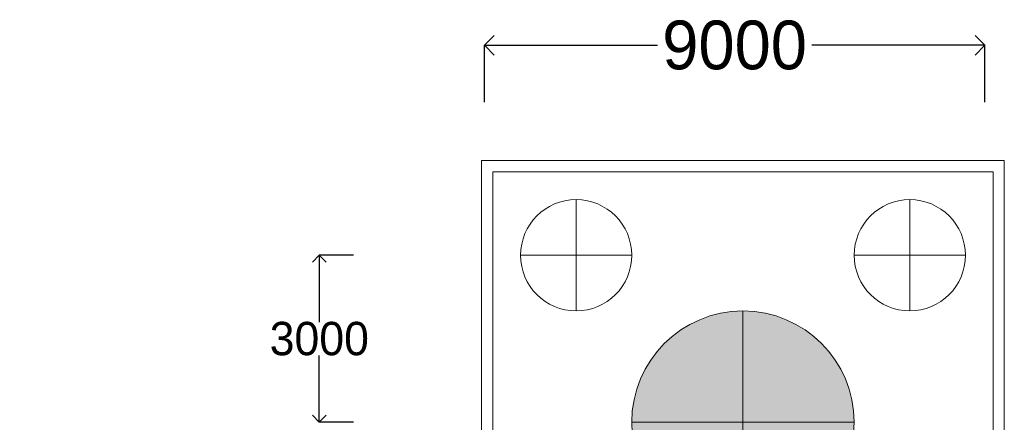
# Model space of a CAD drawing. Header units: millimetres. Extents: x -20950785 to 389010297, y -11535949 to 14056629.
# Tile 181 of 256: x 12139113 to 12156820, y -1283490 to -1276257. Entities that reach past the tile are written whole.
import ezdxf

# ---------------------------------------------------------------- set-up
doc = ezdxf.new("R2010")
doc.units = ezdxf.units.MM
doc.header["$LTSCALE"] = 60
doc.header["$MEASUREMENT"] = 0
doc.linetypes.add('DASHED2', pattern=[9.525, 6.35, -3.175])
doc.layers.add('TEXT', color=7, linetype='Continuous')
doc.dimstyles.get("Standard").update_dxf_attribs({"dimtxt": 400, "dimasz": 215, "dimexe": 0.18, "dimexo": 0.0625, "dimgap": 0.09, "dimtad": 0, "dimtih": 1, "dimtoh": 1, "dimdec": 0, "dimzin": 4, "dimdsep": 46, "dimtxsty": 'Standard', "dimblk": 'OPEN90', "dimcen": 0, "dimadec": 0, "dimazin": 1, "dimtfac": 1, "dimtdec": 0, "dimtix": 1, "dimtofl": 0, "dimtmove": 0, "dimatfit": 3, "dimldrblk": 'OPEN30', "dimfxl": 1, "dimtolj": 1, "dimtzin": 0, "dimarcsym": 0})

# ---------------------------------------------------------------- blocks, each defined once
blk = doc.blocks.new('_Open90')
at = {"color": 0, "linetype": 'ByBlock', "lineweight": -2}
for p, q in [((0, 0), (-1, 0)), ((-0.5, 0.5), (0, 0)), ((0, 0), (-0.5, -0.5))]:
    blk.add_line(p, q, dxfattribs=at)
blk = doc.blocks.new('*D772')
at = {"color": 0, "linetype": 'Continuous', "lineweight": -2, "ltscale": 20, "transparency": 16777216}
for p, q in [((12147470, -1277738), (12147470, -1276716)), ((12147820, -1276717), (12150585, -1276717)), ((12156120, -1276717), (12153356, -1276717)), ((12156470, -1277738), (12156470, -1276716))]:
    blk.add_line(p, q, dxfattribs=at)
at = {"layer": 'Defpoints', "color": 0, "linetype": 'Continuous', "lineweight": 9, "ltscale": 20, "transparency": 16777216}
for p in [(12156470, -1276717), (12147470, -1277738), (12156470, -1277738)]:
    blk.add_point(p, dxfattribs=at)
at = {"color": 0, "linetype": 'Continuous', "lineweight": -2, "ltscale": 20, "transparency": 16777216, "xscale": 350, "yscale": 350, "zscale": 350, "rotation": 180}
blk.add_blockref('_Open90', (12147470, -1276717), dxfattribs=at)
at = {"color": 0, "linetype": 'Continuous', "lineweight": -2, "ltscale": 20, "transparency": 16777216, "xscale": 350, "yscale": 350, "zscale": 350}
blk.add_blockref('_Open90', (12156470, -1276717), dxfattribs=at)
at = {"color": 0, "linetype": 'Continuous', "lineweight": 9, "ltscale": 20, "transparency": 16777216, "insert": (12151970, -1276717), "char_height": 700, "attachment_point": 5}
blk.add_mtext('\\A1;{\\H1.25x;9000}', dxfattribs=at)
blk = doc.blocks.new('_Open30')
at = {"color": 0, "linetype": 'ByBlock', "lineweight": -2}
for p, q in [((-1, 0.268), (0, 0)), ((0, 0), (-1, -0.268)), ((0, 0), (-1, 0))]:
    blk.add_line(p, q, dxfattribs=at)
blk = doc.blocks.new('*D783')
at = {"color": 0, "linetype": 'Continuous', "lineweight": -2, "ltscale": 20, "transparency": 16777216}
for p, q in [((12145118, -1280490), (12144501, -1280490)), ((12144501, -1280740), (12144501, -1281690)), ((12144501, -1283240), (12144501, -1282290)), ((12145118, -1283490), (12144501, -1283490))]:
    blk.add_line(p, q, dxfattribs=at)
at = {"layer": 'Defpoints', "color": 0, "linetype": 'Continuous', "lineweight": 9, "ltscale": 20, "transparency": 16777216}
for p in [(12145118, -1280490), (12144501, -1283490), (12145118, -1283490)]:
    blk.add_point(p, dxfattribs=at)
at = {"color": 0, "linetype": 'Continuous', "lineweight": -2, "ltscale": 20, "transparency": 16777216, "xscale": 250, "yscale": 250, "zscale": 250}
for p, rotation in [((12144501, -1280490), 90), ((12144501, -1283490), 270)]:
    blk.add_blockref('_Open90', p, dxfattribs=dict(at, rotation=rotation))
at = {"color": 0, "linetype": 'Continuous', "lineweight": 9, "ltscale": 20, "transparency": 16777216, "insert": (12144501, -1281990), "char_height": 600, "attachment_point": 5}
blk.add_mtext('\\A1;3000', dxfattribs=at)

msp = doc.modelspace()

# ---------------------------------------------------------------- hatches: boundary and pattern name
at = {"linetype": 'Continuous', "lineweight": 9, "ltscale": 20}
h = msp.add_hatch(dxfattribs=at)
h.set_pattern_fill('AR-CONC', scale=150, style=0)
h.set_pattern_definition([(50, (11631631.9, -1318364.1), (1075.8903, -94.1282), [112.5, -1237.5]), (355, (11631631.9, -1318364.1), (-208.127, 1128.2882), [90, -990]), (100.4514, (11631721.5, -1318372), (867.764, 1034.1593), [95.6103, -1051.7132]), (46.1842, (11631631.9, -1318064.1), (1600.8616, -248.2785), [168.75, -1856.25]), (96.6356, (11631765.3, -1318084.8), (1401.994, 1461.177), [143.4154, -1577.5695]), (351.1842, (11631631.9, -1318064.1), (1401.993, 1461.178), [135, -1485]), (21, (11631781.9, -1318139.1), (895.3606, -603.9283), [112.5, -1237.5]), (326, (11631781.9, -1318139.1), (364.973, 1087.725), [90, -990]), (71.4514, (11631856.5, -1318189.5), (1260.334, 483.7957), [95.6103, -1051.7132]), (37.5, (11631631.86, -1318364.12), (18.23978, 499.34078), [0, -978, 0, -1005, 0, -993.75]), (7.5, (11631631.86, -1318364.1), (394.6043, 591.61757), [0, -573, 0, -955.5, 0, -378.75]), (327.5, (11631297.36, -1318364.12), (800.73365, -33.8323), [0, -375, 0, -1170, 0, -1552.5]), (317.5, (11631147.36, -1318364.1), (874.7793, 150.1575), [0, -487.5, 0, -777, 0, -1102.5])])
h.paths.add_polyline_path([(12116456.72, -1281489.7), (12116456.72, -1283489.7), (12118456.72, -1283489.7, 0.41421356)])
h.paths.add_polyline_path([(12116456.72, -1281489.7, 0.41421356), (12114456.72, -1283489.7), (12116456.72, -1283489.7)])
h.paths.add_polyline_path([(12116456.72, -1283489.7), (12114456.72, -1283489.7, 0.41421356), (12116456.72, -1285489.7)])
h.paths.add_polyline_path([(12118456.72, -1283489.7), (12116456.72, -1283489.7), (12116456.72, -1285489.7, 0.41421356)])
h.paths.add_polyline_path([(12154120.41, -1283489.7), (12152120.41, -1283489.7), (12152120.41, -1285489.7, 0.41421356)])
h.paths.add_polyline_path([(12152120.41, -1281489.7), (12152120.41, -1283489.7), (12154120.41, -1283489.7, 0.41421356)])
h.paths.add_polyline_path([(12152120.41, -1281489.7, 0.41421356), (12150120.41, -1283489.7), (12152120.41, -1283489.7)])
h.paths.add_polyline_path([(12152120.41, -1283489.7), (12150120.41, -1283489.7, 0.41421356), (12152120.41, -1285489.7)])

# ---------------------------------------------------------------- linework, layer by layer
at = {"color": 7, "linetype": 'DASHED2', "lineweight": 9, "ltscale": 1000}
for p, q in [((12147420.41, -1278789.7), (12156820.41, -1278789.7)), ((12147420.41, -1278789.7), (12147420.41, -1288189.7)), ((12156820.41, -1278789.7), (12156820.41, -1288189.7))]:
    msp.add_line(p, q, dxfattribs=at)
at = {"color": 7, "linetype": 'Continuous', "lineweight": 9, "ltscale": 20}
for p, q in [((12147620.41, -1278989.7), (12156620.41, -1278989.7)), ((12147620.41, -1278989.7), (12147620.41, -1287989.7)), ((12156620.41, -1281489.7), (12156620.41, -1278989.7)), ((12156620.41, -1278989.7), (12156620.41, -1287989.7)), ((12149120.41, -1279489.7), (12149120.41, -1281489.7)), ((12155120.41, -1279489.7), (12155120.41, -1281489.7)), ((12148120.41, -1280489.7), (12150120.41, -1280489.7)), ((12154120.41, -1280489.7), (12156115.01, -1280489.7))]:
    msp.add_line(p, q, dxfattribs=at)
at = {"color": 7, "linetype": 'Continuous', "lineweight": 9}
for centre in [(12149120.41, -1280489.7), (12155120.41, -1280489.7)]:
    msp.add_circle(centre, 1000, dxfattribs=at)
at = {"color": 7, "linetype": 'Continuous', "lineweight": 9, "ltscale": 20}
msp.add_circle((12152120.41, -1283489.7), 2000, dxfattribs=at)
at = {"layer": 'TEXT', "color": 7, "linetype": 'Continuous', "lineweight": 9, "ltscale": 1000}
for p, q in [((12152120.41, -1281489.7), (12152120.41, -1285489.7)), ((12156620.41, -1281489.7), (12156620.41, -1285489.7)), ((12150120.41, -1283489.7), (12154120.41, -1283489.7))]:
    msp.add_line(p, q, dxfattribs=at)

# ---------------------------------------------------------------- dimensions: what is measured, and where the dimension line sits
at = {"color": 7, "linetype": 'Continuous', "lineweight": 9, "ltscale": 20}
dim = msp.add_linear_dim(base=(12156470.41, -1276716.66), p1=(12147470.41, -1277737.81), p2=(12156470.41, -1277737.81), text='{\\H1.25x;<>}', dimstyle='Standard', override={"dimtxt": 700, "dimasz": 350}, dxfattribs=at)
dim.commit()
dim.dimension.update_dxf_attribs({"geometry": '*D772', "text_midpoint": (12151970.41, -1276716.66)})
dim = msp.add_linear_dim(base=(12144500.92, -1283489.7), p1=(12145117.95, -1280489.7), p2=(12145117.95, -1283489.7), angle=90, dimstyle='Standard', override={"dimtxt": 600, "dimasz": 250}, dxfattribs=at)
dim.commit()
dim.dimension.update_dxf_attribs({"geometry": '*D783', "text_midpoint": (12144500.92, -1281989.7)})

doc.saveas('drawing.dxf')
